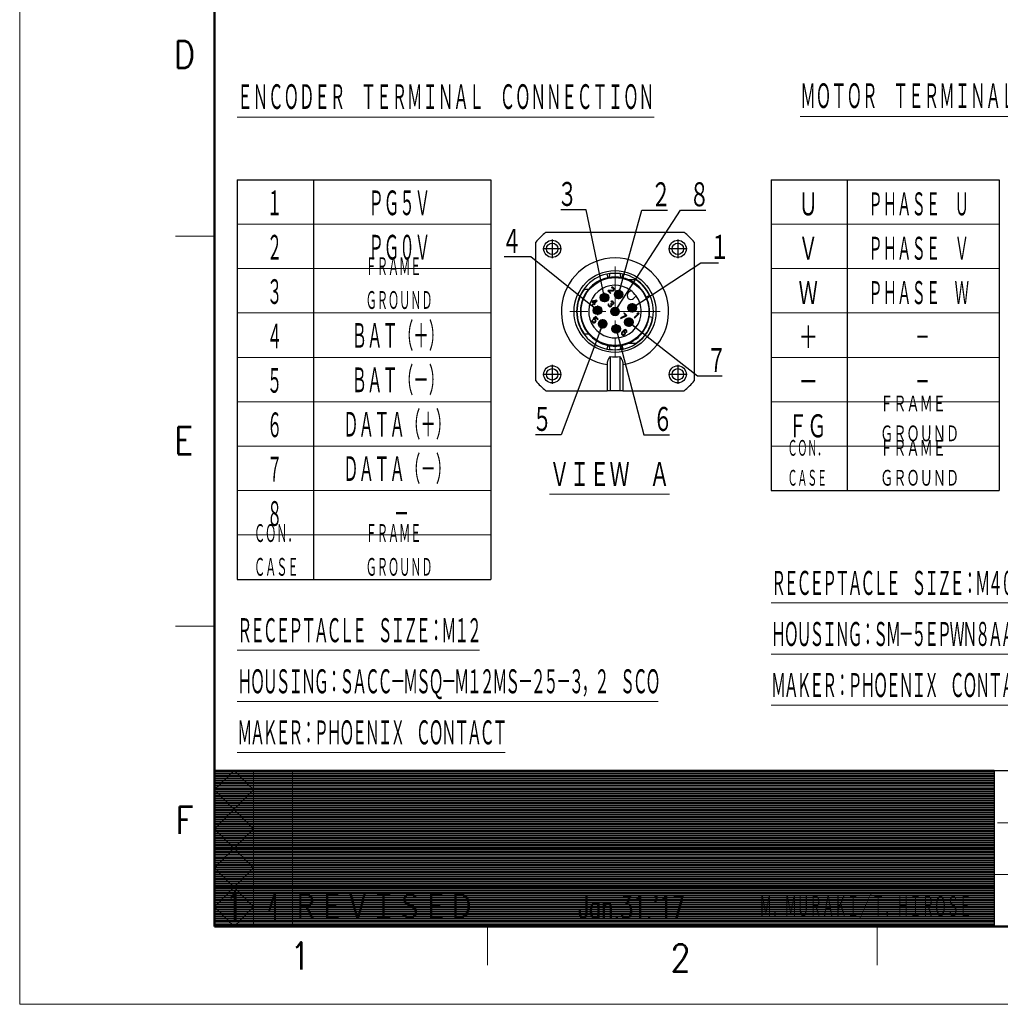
# Model space of a CAD drawing. Header units: millimetres. Extents: x 0 to 1735, y 0 to 1188.
# Tile 1 of 138: x 0 to 503, y 0 to 505. Entities that reach past the tile are written whole.
import ezdxf

# ---------------------------------------------------------------- set-up
doc = ezdxf.new("R2010")
doc.units = ezdxf.units.MM
doc.header["$LTSCALE"] = 0.727559
doc.linetypes.add('CENTER', pattern=[50.8, 31.75, -6.35, 6.35, -6.35])
doc.layers.add('NoLayerName_001', color=7, linetype='Continuous')
doc.styles.get("Standard").update_dxf_attribs({"font": 'txt', "bigfont": 'extfont2'})
doc.dimstyles.get("Standard").update_dxf_attribs({"dimtxt": 2.5, "dimasz": 2.5, "dimexe": 1, "dimexo": 1, "dimtad": 1, "dimdec": 3, "dimzin": 0, "dimdsep": 46, "dimtxsty": 'Standard', "dimcen": 2.5, "dimadec": 3, "dimazin": 0, "dimtfac": 0.75, "dimtdec": 3, "dimtmove": 0, "dimatfit": 3, "dimfxl": 1, "dimarcsym": 0})

# ---------------------------------------------------------------- blocks, each defined once
blk = doc.blocks.new('JZB_0010')
at = {"layer": 'NoLayerName_001', "color": 7, "linetype": 'Continuous', "lineweight": 25}
for p, q in [((5.13, 81.33), (76.2, 81.33)), ((0, 5.13), (0, 76.2)), ((81.33, 76.2), (81.33, 5.13)), ((51.46, 56.93), (47.72, 56.93)), ((27.08, 52.05), (24.81, 52.05)), ((37.23, 51.49), (36.99, 51.25)), ((36.99, 51.25), (38.37, 49.87)), ((39.53, 51.64), (37.23, 51.49)), ((37.54, 51.19), (39.57, 51.31)), ((38.61, 50.11), (37.54, 51.19)), ((39.02, 53.13), (38.79, 52.97)), ((38.79, 52.97), (38.98, 52.78)), ((38.98, 52.78), (39.2, 52.85)), ((39.37, 53.17), (39.02, 53.13)), ((39.2, 52.85), (39.41, 52.83)), ((39.62, 53.12), (39.37, 53.17)), ((39.41, 52.83), (39.66, 52.69)), ((39.8, 51.76), (39.53, 51.64)), ((39.57, 51.31), (39.8, 51.38)), ((39.94, 52.9), (39.62, 53.12)), ((39.66, 52.69), (39.81, 52.54)), ((39.9, 51.86), (39.8, 51.76)), ((39.8, 51.38), (40.03, 51.53)), ((39.81, 52.54), (39.95, 52.3)), ((39.97, 52.08), (39.9, 51.86)), ((40.09, 52.74), (39.94, 52.9)), ((39.95, 52.3), (39.97, 52.08)), ((40.03, 51.53), (40.13, 51.63)), ((40.27, 52.47), (40.09, 52.74)), ((40.13, 51.63), (40.29, 51.86)), ((40.33, 52.21), (40.27, 52.47)), ((40.29, 51.86), (40.33, 52.21)), ((48.73, 51.49), (47.45, 50.21)), ((28.99, 46.02), (28.7, 45.72)), ((28.7, 45.72), (29.61, 44.81)), ((31.22, 46.43), (28.99, 46.02)), ((29.26, 45.75), (30.83, 46.04)), ((29.9, 45.11), (29.26, 45.75)), ((30.83, 46.04), (29.9, 45.11)), ((30.13, 44.88), (31.45, 46.2)), ((31.45, 46.2), (31.22, 46.43)), ((38.37, 49.87), (38.61, 50.11)), ((38.79, 46), (38.56, 45.84)), ((38.56, 45.84), (38.75, 45.65)), ((38.75, 45.65), (38.97, 45.72)), ((39.14, 46.04), (38.79, 46)), ((38.97, 45.72), (39.18, 45.71)), ((39.39, 45.99), (39.14, 46.04)), ((39.18, 45.71), (39.42, 45.56)), ((39.7, 45.77), (39.39, 45.99)), ((39.42, 45.56), (39.57, 45.41)), ((39.78, 45.69), (39.7, 45.77)), ((40, 45.38), (39.78, 45.69)), ((50.21, 47.45), (51.49, 48.73)), ((56.74, 48.16), (58.36, 48.92)), ((29.61, 44.81), (28.92, 44.13)), ((28.92, 44.13), (29.15, 43.9)), ((29.15, 43.9), (29.84, 44.59)), ((29.84, 44.59), (30.21, 44.21)), ((30.51, 44.5), (30.13, 44.88)), ((30.21, 44.21), (30.51, 44.5)), ((37.19, 44.47), (37.11, 44.25)), ((37.11, 44.25), (37.13, 44.04)), ((37.13, 44.04), (37.19, 43.79)), ((37.29, 44.66), (37.19, 44.47)), ((37.19, 43.79), (37.29, 43.58)), ((37.48, 44.47), (37.29, 44.66)), ((37.29, 43.58), (37.59, 43.28)), ((37.4, 44.16), (37.42, 44.33)), ((37.43, 44.03), (37.4, 44.16)), ((37.42, 44.33), (37.48, 44.47)), ((37.57, 43.79), (37.43, 44.03)), ((37.8, 43.56), (37.57, 43.79)), ((37.59, 43.28), (37.79, 43.18)), ((37.79, 43.18), (38.04, 43.12)), ((38.04, 43.42), (37.8, 43.56)), ((38.16, 43.39), (38.04, 43.42)), ((38.04, 43.12), (38.26, 43.11)), ((38.34, 43.42), (38.16, 43.39)), ((38.26, 43.11), (38.48, 43.18)), ((38.47, 43.48), (38.34, 43.42)), ((38.64, 44.78), (38.44, 44.59)), ((38.44, 44.59), (38.59, 44.43)), ((38.67, 43.67), (38.47, 43.48)), ((38.48, 43.18), (38.66, 43.29)), ((38.59, 44.43), (38.77, 44.16)), ((38.79, 44.63), (38.64, 44.78)), ((38.66, 43.29), (38.86, 43.48)), ((38.79, 43.94), (38.67, 43.67)), ((38.77, 44.16), (38.79, 43.94)), ((39.12, 44.5), (38.79, 44.63)), ((38.86, 43.48), (39.02, 43.71)), ((39.09, 43.94), (39, 44.23)), ((39, 44.23), (39.3, 44.22)), ((39.02, 43.71), (39.09, 43.94)), ((39.29, 44.52), (39.12, 44.5)), ((39.56, 44.64), (39.29, 44.52)), ((39.3, 44.22), (39.52, 44.29)), ((39.52, 44.29), (39.75, 44.45)), ((39.66, 44.74), (39.56, 44.64)), ((39.57, 45.41), (39.71, 45.17)), ((39.73, 44.96), (39.66, 44.74)), ((39.71, 45.17), (39.73, 44.96)), ((39.75, 44.45), (39.85, 44.55)), ((39.85, 44.55), (40.01, 44.78)), ((40.05, 45.13), (40, 45.38)), ((40.01, 44.78), (40.05, 45.13)), ((28.94, 36.15), (28.86, 35.84)), ((28.86, 35.84), (28.9, 35.5)), ((28.9, 35.5), (29.05, 35.26)), ((29.06, 36.42), (28.94, 36.15)), ((29.29, 36.19), (29.06, 36.42)), ((29.17, 35.92), (29.29, 36.19)), ((29.19, 35.71), (29.17, 35.92)), ((29.29, 35.51), (29.19, 35.71)), ((29.52, 35.28), (29.29, 35.51)), ((30.77, 38.14), (29.5, 36.86)), ((29.5, 36.86), (29.77, 36.6)), ((29.77, 36.6), (30.07, 36.59)), ((29.94, 36.92), (30.72, 37.7)), ((30.27, 36.87), (29.94, 36.92)), ((30.07, 36.59), (30.27, 36.49)), ((30.51, 36.73), (30.27, 36.87)), ((30.27, 36.49), (30.5, 36.26)), ((30.44, 35.44), (30.34, 35.34)), ((30.55, 35.62), (30.44, 35.44)), ((30.5, 36.26), (30.6, 36.06)), ((30.74, 36.5), (30.51, 36.73)), ((30.62, 35.85), (30.55, 35.62)), ((30.6, 36.06), (30.62, 35.85)), ((30.68, 35.3), (30.85, 35.62)), ((30.72, 37.7), (31.82, 36.6)), ((30.88, 36.27), (30.74, 36.5)), ((32.07, 36.84), (30.77, 38.14)), ((30.85, 35.62), (30.93, 35.93)), ((30.93, 35.93), (30.88, 36.27)), ((31.82, 36.6), (32.07, 36.84)), ((46.29, 38.7), (43.47, 37.41)), ((43.47, 37.41), (43.7, 37.18)), ((43.7, 37.18), (46.52, 38.47)), ((45.38, 40.09), (45.14, 39.85)), ((45.14, 39.85), (46.29, 38.7)), ((46.76, 38.71), (45.38, 40.09)), ((46.52, 38.47), (46.76, 38.71)), ((52.47, 39.58), (50.56, 37.68)), ((50.56, 37.68), (50.79, 37.45)), ((50.79, 37.45), (53.09, 39.75)), ((52.29, 39.86), (51.89, 39.47)), ((51.89, 39.47), (52.47, 39.58)), ((52.86, 39.98), (52.29, 39.86)), ((53.09, 39.75), (52.86, 39.98)), ((59.95, 37.61), (58.18, 37.89)), ((29.05, 35.26), (29.27, 35.04)), ((29.27, 35.04), (29.51, 34.89)), ((29.51, 34.89), (29.85, 34.85)), ((29.72, 35.18), (29.52, 35.28)), ((29.93, 35.16), (29.72, 35.18)), ((29.85, 34.85), (30.16, 34.93)), ((30.15, 35.23), (29.93, 35.16)), ((30.34, 35.34), (30.15, 35.23)), ((30.16, 34.93), (30.48, 35.1)), ((30.48, 35.1), (30.68, 35.3)), ((44.52, 30.49), (44.22, 30.11)), ((44.86, 30.83), (44.52, 30.49)), ((45.24, 31.14), (44.86, 30.83)), ((44.96, 30.54), (45.06, 30.64)), ((45.38, 30.51), (44.96, 30.54)), ((45.06, 30.64), (45.39, 30.89)), ((45.57, 31.3), (45.24, 31.14)), ((45.62, 30.36), (45.38, 30.51)), ((45.39, 30.89), (45.57, 31)), ((45.88, 31.38), (45.57, 31.3)), ((45.57, 31), (45.8, 31.07)), ((45.82, 30.17), (45.62, 30.36)), ((45.8, 31.07), (46.01, 31.06)), ((46.22, 31.34), (45.88, 31.38)), ((46.01, 31.06), (46.17, 30.99)), ((46.17, 30.99), (46.4, 30.76)), ((46.46, 31.2), (46.22, 31.34)), ((46.4, 30.76), (46.47, 30.6)), ((46.49, 30.38), (46.42, 30.16)), ((46.61, 31.04), (46.46, 31.2)), ((46.47, 30.6), (46.49, 30.38)), ((46.75, 30.8), (46.61, 31.04)), ((46.72, 30.15), (46.8, 30.46)), ((46.8, 30.46), (46.75, 30.8)), ((24.81, 29.28), (27.08, 29.28)), ((44.05, 29.79), (43.97, 29.48)), ((43.97, 29.48), (44.01, 29.14)), ((44.01, 29.14), (44.16, 28.9)), ((44.22, 30.11), (44.05, 29.79)), ((44.16, 28.9), (44.35, 28.7)), ((44.28, 29.56), (44.35, 29.78)), ((44.3, 29.34), (44.28, 29.56)), ((44.36, 29.18), (44.3, 29.34)), ((44.35, 29.78), (44.46, 29.96)), ((44.35, 28.7), (44.59, 28.56)), ((44.63, 28.91), (44.36, 29.18)), ((44.46, 29.96), (44.6, 30.11)), ((44.59, 28.56), (44.93, 28.52)), ((44.6, 30.11), (44.79, 30.22)), ((44.79, 28.84), (44.63, 28.91)), ((44.79, 30.22), (44.96, 30.24)), ((45.01, 28.83), (44.79, 28.84)), ((44.93, 28.52), (45.24, 28.6)), ((44.96, 30.24), (45.18, 30.22)), ((45.23, 28.9), (45.01, 28.83)), ((45.18, 30.22), (45.34, 30.16)), ((45.42, 29.01), (45.23, 28.9)), ((45.24, 28.6), (45.56, 28.77)), ((45.34, 30.16), (45.61, 29.89)), ((45.56, 29.15), (45.42, 29.01)), ((45.67, 29.34), (45.56, 29.15)), ((45.56, 28.77), (45.8, 29.01)), ((45.61, 29.89), (45.68, 29.73)), ((45.69, 29.51), (45.67, 29.34)), ((45.68, 29.73), (45.69, 29.51)), ((45.8, 29.01), (45.97, 29.33)), ((45.96, 29.93), (45.82, 30.17)), ((46, 29.59), (45.96, 29.93)), ((45.97, 29.33), (46, 29.59)), ((46.42, 30.16), (46.61, 29.97)), ((46.61, 29.97), (46.72, 30.15)), ((38.23, 17.6), (38.23, 0)), ((43.11, 17.6), (43.11, 0)), ((36.6, 13.47), (36.6, 0)), ((44.73, 13.47), (44.73, 0)), ((5.13, 0), (36.6, 0)), ((38.23, 0), (36.6, 0)), ((43.11, 0), (38.23, 0)), ((44.73, 0), (43.11, 0)), ((44.73, 0), (76.2, 0))]:
    blk.add_line(p, q, dxfattribs=at)
at = {"layer": 'NoLayerName_001', "color": 2, "linetype": 'CENTER', "lineweight": 25}
for p, q in [((8.46, 77.71), (8.46, 68.04)), ((72.87, 77.71), (72.87, 68.04)), ((13.29, 72.87), (3.63, 72.87)), ((77.71, 72.87), (68.04, 72.87)), ((42.53, 51.83), (42.53, 47)), ((37.7, 47.81), (32.87, 47.81)), ((35.28, 50.23), (35.28, 45.4)), ((44.94, 49.42), (40.11, 49.42)), ((34.16, 41.29), (29.33, 41.29)), ((31.74, 43.71), (31.74, 38.88)), ((51.83, 42.53), (47, 42.53)), ((49.42, 44.94), (49.42, 40.11)), ((34.34, 36.76), (34.34, 31.92)), ((47.81, 37.7), (47.81, 32.87)), ((36.76, 34.34), (31.92, 34.34)), ((43.71, 31.74), (38.88, 31.74)), ((41.29, 34.16), (41.29, 29.33)), ((50.23, 35.28), (45.4, 35.28)), ((8.46, 13.29), (8.46, 3.63)), ((72.87, 13.29), (72.87, 3.63)), ((13.29, 8.46), (3.63, 8.46)), ((77.71, 8.46), (68.04, 8.46))]:
    blk.add_line(p, q, dxfattribs=at)
at = {"layer": 'NoLayerName_001', "color": 4, "linetype": 'CENTER', "lineweight": 13}
for p, q in [((40.67, 63.76), (40.67, 17.57)), ((63.76, 40.67), (17.57, 40.67))]:
    blk.add_line(p, q, dxfattribs=at)
at = {"layer": 'NoLayerName_001', "color": 7, "linetype": 'Continuous', "lineweight": 25}
for centre, radius in [((8.46, 72.87), 4.39), ((8.46, 72.87), 2.93), ((72.87, 72.87), 4.39), ((72.87, 72.87), 2.93), ((40.67, 40.67), 21), ((40.67, 40.67), 17.41), ((42.53, 49.42), 2.2), ((42.53, 49.42), 1.3), ((35.28, 47.81), 2.2), ((35.28, 47.81), 1.3), ((31.74, 41.29), 2.2), ((31.74, 41.29), 1.3), ((40.67, 40.67), 2.2), ((40.67, 40.67), 1.3), ((49.42, 42.53), 2.2), ((49.42, 42.53), 1.3), ((34.34, 34.34), 2.2), ((34.34, 34.34), 1.3), ((47.81, 35.28), 2.2), ((47.81, 35.28), 1.3), ((41.29, 31.74), 2.2), ((41.29, 31.74), 1.3), ((8.46, 8.46), 4.39), ((8.46, 8.46), 2.93), ((72.87, 8.46), 4.39), ((72.87, 8.46), 2.93)]:
    blk.add_circle(centre, radius, dxfattribs=at)
for centre, radius, start, end in [((40.67, 40.67), 54.01, 131.148, 138.852), ((40.67, 40.67), 54.01, 41.148, 48.852), ((40.67, 40.67), 17.73, 102.1695, 140.0438), ((40.67, 40.67), 17.73, 77.8305, 102.1695), ((40.67, 40.67), 17.73, 66.5534, 77.8305), ((40.67, 40.67), 17.73, 25, 66.5534), ((40.67, 40.67), 19.52, 25, 56.4427), ((40.67, 40.67), 19.52, 144.3147, 215.6853), ((40.67, 40.67), 17.73, 140.0438, 219.9562), ((40.67, 40.67), 13.5, 53.3129, 0), ((40.67, 40.67), 13.5, 36.6871, 53.3129), ((48.83, 48.83), 1.95, 135, 315), ((40.67, 40.67), 13.5, 0, 36.6871), ((40.67, 40.67), 17.73, 351, 25), ((40.67, 40.67), 19.52, 303.5573, 351), ((40.67, 40.67), 17.73, 330, 351), ((40.67, 40.67), 17.73, 293.4466, 330), ((40.67, 40.67), 17.73, 219.9562, 257.8305), ((40.67, 40.67), 17.73, 257.8305, 282.1695), ((40.67, 40.67), 17.73, 282.1695, 293.4466), ((40.67, 40.67), 23.2, 263.9629, 276.0371), ((40.67, 40.67), 54.01, 221.148, 228.852), ((40.67, 40.67), 54.01, 311.148, 318.852)]:
    blk.add_arc(centre, radius, start, end, dxfattribs=at)
at = {"layer": 'NoLayerName_001', "color": 4, "linetype": 'Continuous', "lineweight": 25}
blk.add_arc((40.67, 40.67), 27.5, 278.5029, 261.4971, dxfattribs=at)
at = {"layer": 'NoLayerName_001', "color": 2, "linetype": 'Continuous', "lineweight": 25}
for centre, radius, start, end in [((40.67, 40.67), 19.69, 102.1695, 257.8305), ((38.8, 49.33), 10.82, 94.2115, 102.1679), ((40.67, 23.86), 36.37, 85.7901, 94.1998), ((42.54, 49.39), 10.77, 77.8168, 85.7893), ((40.67, 40.67), 19.69, 282.1695, 77.8305), ((38.79, 31.94), 10.77, 257.8168, 265.7893), ((40.67, 57.48), 36.37, 265.7901, 274.1998), ((42.54, 32), 10.82, 274.2115, 282.1679)]:
    blk.add_arc(centre, radius, start, end, dxfattribs=at)
for points, knots in [([(36.52, 59.91), (36.57, 59.65), (36.67, 59.18), (36.79, 58.62), (36.87, 58.25), (36.91, 58.08), (36.93, 58)], [0, 0, 0, 0, 0.821745, 1.44243, 1.701119, 1.959808, 1.959808, 1.959808, 1.959808]), ([(37.7, 58.15), (37.72, 58.22), (37.79, 58.37), (37.83, 58.62), (37.89, 58.96), (37.95, 59.46), (37.98, 59.88), (38, 60.13)], [0, 0, 0, 0, 0.237591, 0.48955, 0.758701, 1.252211, 2.011913, 2.011913, 2.011913, 2.011913]), ([(43.34, 60.13), (43.36, 59.88), (43.39, 59.46), (43.45, 58.96), (43.51, 58.61), (43.55, 58.36), (43.62, 58.21), (43.64, 58.15)], [0, 0, 0, 0, 0.757716, 1.250951, 1.521971, 1.816805, 2.011167, 2.011167, 2.011167, 2.011167]), ([(44.4, 58), (44.42, 58.08), (44.46, 58.25), (44.54, 58.62), (44.66, 59.18), (44.76, 59.65), (44.82, 59.91)], [0, 0, 0, 0, 0.258689, 0.517378, 1.138063, 1.959808, 1.959808, 1.959808, 1.959808]), ([(36.93, 23.33), (36.91, 23.25), (36.87, 23.08), (36.79, 22.71), (36.67, 22.16), (36.57, 21.69), (36.52, 21.42)], [0, 0, 0, 0, 0.258689, 0.517378, 1.138063, 1.959808, 1.959808, 1.959808, 1.959808]), ([(38, 21.21), (37.98, 21.46), (37.95, 21.87), (37.89, 22.38), (37.83, 22.73), (37.78, 22.98), (37.72, 23.13), (37.7, 23.19)], [0, 0, 0, 0, 0.757716, 1.250951, 1.521971, 1.837094, 2.011145, 2.011145, 2.011145, 2.011145]), ([(43.64, 23.19), (43.61, 23.11), (43.55, 22.96), (43.48, 22.62), (43.42, 22.18), (43.37, 21.67), (43.34, 21.35), (43.33, 21.2)], [0, 0, 0, 0, 0.237591, 0.48955, 1.033655, 1.580114, 2.011878, 2.011878, 2.011878, 2.011878]), ([(44.82, 21.42), (44.76, 21.69), (44.66, 22.16), (44.54, 22.71), (44.46, 23.08), (44.42, 23.25), (44.4, 23.33)], [0, 0, 0, 0, 0.821745, 1.44243, 1.701119, 1.959808, 1.959808, 1.959808, 1.959808])]:
    blk.add_open_spline(points, degree=3, knots=knots, dxfattribs=at)
at = {"layer": 'NoLayerName_001', "color": 7, "linetype": 'Continuous', "lineweight": 25}
for points, knots in [([(47.72, 24.4), (47.92, 24.4), (48.33, 24.4), (48.94, 24.4), (49.56, 24.4), (50.19, 24.4), (50.82, 24.4), (51.24, 24.4), (51.46, 24.4)], [0, 0, 0, 0, 0.607533, 1.219968, 1.837032, 2.460886, 3.093686, 3.735152, 3.735152, 3.735152, 3.735152]), ([(38.23, 17.6), (38.11, 17.46), (37.87, 17.21), (37.57, 16.79), (37.29, 16.33), (37.05, 15.83), (36.85, 15.27), (36.71, 14.71), (36.62, 14.09), (36.61, 13.69), (36.6, 13.47)], [0, 0, 0, 0, 0.527092, 1.039549, 1.559085, 2.149303, 2.691318, 3.331259, 3.883634, 4.551023, 4.551023, 4.551023, 4.551023]), ([(43.11, 17.6), (43.22, 17.46), (43.46, 17.21), (43.77, 16.78), (44.05, 16.31), (44.3, 15.79), (44.49, 15.24), (44.63, 14.65), (44.72, 14.06), (44.73, 13.65), (44.73, 13.47)], [0, 0, 0, 0, 0.527092, 1.039549, 1.601558, 2.149308, 2.775674, 3.331264, 3.985213, 4.551027, 4.551027, 4.551027, 4.551027])]:
    blk.add_open_spline(points, degree=3, knots=knots, dxfattribs=at)
blk = doc.blocks.new('JZB_0008')
at = {"layer": 'NoLayerName_001', "color": 3, "lineweight": 13}
for s, insert, char_height, attachment_point in [('\\A1;\\W0.7500;1', (0.91, 1.82), 3.64, 5), ('\\A1;\\W0.5000;4', (5.91, 1.82), 3.64, 5), ('\\A1;\\W0.8333;ＲＥＶＩＳＥＤ', (8.41, 1.82), 3.64, 4), ("\\A1;\\W0.6667;Jan.31.'17", (51.91, 1.82), 2.91, 5), ('\\A1;\\W0.5000;Ｍ．ＭＵＲＡＫＩ／Ｔ．ＨＩＲＯＳＥ', (81.91, 1.82), 2.91, 5)]:
    blk.add_mtext(s, dxfattribs=dict(at, insert=insert, char_height=char_height, attachment_point=attachment_point))
blk = doc.blocks.new('*X118')
at = {"color": 7, "linetype": 'Continuous', "lineweight": 13}
for p, q in [((0, 19.8), (100, 19.8)), ((0, 19.65), (100, 19.65)), ((0, 19.5), (100, 19.5)), ((0, 19.35), (100, 19.35)), ((0, 19.2), (100, 19.2)), ((0, 19.05), (100, 19.05)), ((0, 18.9), (100, 18.9)), ((0, 18.75), (100, 18.75)), ((0, 18.6), (100, 18.6)), ((0, 18.45), (100, 18.45)), ((0, 18.3), (100, 18.3)), ((0, 18.15), (100, 18.15)), ((0, 18), (100, 18)), ((0, 17.85), (100, 17.85)), ((0, 17.7), (100, 17.7)), ((0, 17.55), (100, 17.55)), ((0, 17.4), (100, 17.4)), ((0, 17.25), (100, 17.25)), ((0, 17.1), (100, 17.1)), ((0, 16.95), (100, 16.95)), ((0, 16.8), (100, 16.8)), ((0, 16.65), (100, 16.65)), ((0, 16.5), (100, 16.5)), ((0, 16.35), (100, 16.35)), ((0, 16.2), (100, 16.2)), ((0, 16.05), (100, 16.05)), ((0, 15.9), (100, 15.9)), ((0, 15.75), (100, 15.75)), ((0, 15.6), (100, 15.6)), ((0, 15.45), (100, 15.45)), ((0, 15.3), (100, 15.3)), ((0, 15.15), (100, 15.15)), ((0, 15), (100, 15)), ((0, 14.85), (100, 14.85)), ((0, 14.7), (100, 14.7)), ((0, 14.55), (100, 14.55)), ((0, 14.4), (100, 14.4)), ((0, 14.25), (100, 14.25)), ((0, 14.1), (100, 14.1)), ((0, 13.95), (100, 13.95)), ((0, 13.8), (100, 13.8)), ((0, 13.65), (100, 13.65)), ((0, 13.5), (100, 13.5)), ((0, 13.35), (100, 13.35)), ((0, 13.2), (100, 13.2)), ((0, 13.05), (100, 13.05)), ((0, 12.9), (100, 12.9)), ((0, 12.75), (100, 12.75)), ((0, 12.6), (100, 12.6)), ((0, 12.45), (100, 12.45)), ((0, 12.3), (100, 12.3)), ((0, 12.15), (100, 12.15)), ((0, 12), (100, 12)), ((0, 11.85), (100, 11.85)), ((0, 11.7), (100, 11.7)), ((0, 11.55), (100, 11.55)), ((0, 11.4), (100, 11.4)), ((0, 11.25), (100, 11.25)), ((0, 11.1), (100, 11.1)), ((0, 10.95), (100, 10.95)), ((0, 10.8), (100, 10.8)), ((0, 10.65), (100, 10.65)), ((0, 10.5), (100, 10.5)), ((0, 10.35), (100, 10.35)), ((0, 10.2), (100, 10.2)), ((0, 10.05), (100, 10.05)), ((0, 9.9), (100, 9.9)), ((0, 9.75), (100, 9.75)), ((0, 9.6), (100, 9.6)), ((0, 9.45), (100, 9.45)), ((0, 9.3), (100, 9.3)), ((0, 9.15), (100, 9.15)), ((0, 9), (100, 9)), ((0, 8.85), (100, 8.85)), ((0, 8.7), (100, 8.7)), ((0, 8.55), (100, 8.55)), ((0, 8.4), (100, 8.4)), ((0, 8.25), (100, 8.25)), ((0, 8.1), (100, 8.1)), ((0, 7.95), (100, 7.95)), ((0, 7.8), (100, 7.8)), ((0, 7.65), (100, 7.65)), ((0, 7.5), (100, 7.5)), ((0, 7.35), (100, 7.35)), ((0, 7.2), (100, 7.2)), ((0, 7.05), (100, 7.05)), ((0, 6.9), (100, 6.9)), ((0, 6.75), (100, 6.75)), ((0, 6.6), (100, 6.6)), ((0, 6.45), (100, 6.45)), ((0, 6.3), (100, 6.3)), ((0, 6.15), (100, 6.15)), ((0, 6), (100, 6)), ((0, 5.85), (100, 5.85)), ((0, 5.7), (100, 5.7)), ((0, 5.55), (100, 5.55)), ((0, 5.4), (100, 5.4)), ((0, 5.25), (100, 5.25)), ((0, 5.1), (100, 5.1)), ((0, 4.95), (100, 4.95)), ((0, 4.8), (100, 4.8)), ((0, 4.65), (100, 4.65)), ((0, 4.5), (100, 4.5)), ((0, 4.35), (100, 4.35)), ((0, 4.2), (100, 4.2)), ((0, 4.05), (100, 4.05)), ((0, 3.9), (100, 3.9)), ((0, 3.75), (100, 3.75)), ((0, 3.6), (100, 3.6)), ((0, 3.45), (100, 3.45)), ((0, 3.3), (100, 3.3)), ((0, 3.15), (100, 3.15)), ((0, 3), (100, 3)), ((0, 2.85), (100, 2.85)), ((0, 2.7), (100, 2.7)), ((0, 2.55), (100, 2.55)), ((0, 2.4), (100, 2.4)), ((0, 2.25), (100, 2.25)), ((0, 2.1), (100, 2.1)), ((0, 1.95), (100, 1.95)), ((0, 1.8), (100, 1.8)), ((0, 1.65), (100, 1.65)), ((0, 1.5), (100, 1.5)), ((0, 1.35), (100, 1.35)), ((0, 1.2), (100, 1.2)), ((0, 1.05), (100, 1.05)), ((0, 0.9), (100, 0.9)), ((0, 0.75), (100, 0.75)), ((0, 0.6), (100, 0.6)), ((0, 0.45), (100, 0.45)), ((0, 0.3), (100, 0.3)), ((0, 0.15), (100, 0.15)), ((0, 0), (100, 0))]:
    blk.add_line(p, q, dxfattribs=at)
blk = doc.blocks.new('*X119')
at = {"color": 7, "linetype": 'Continuous', "lineweight": 13}
for p, q in [((0, 19.8), (40, 19.8)), ((0, 19.65), (40, 19.65)), ((0, 19.5), (40, 19.5)), ((0, 19.35), (40, 19.35)), ((0, 19.2), (40, 19.2)), ((0, 19.05), (40, 19.05)), ((0, 18.9), (40, 18.9)), ((0, 18.75), (40, 18.75)), ((0, 18.6), (40, 18.6)), ((0, 18.45), (40, 18.45)), ((0, 18.3), (40, 18.3)), ((0, 18.15), (40, 18.15)), ((0, 18), (40, 18)), ((0, 17.85), (40, 17.85)), ((0, 17.7), (40, 17.7)), ((0, 17.55), (40, 17.55)), ((0, 17.4), (40, 17.4)), ((0, 17.25), (40, 17.25)), ((0, 17.1), (40, 17.1)), ((0, 16.95), (40, 16.95)), ((0, 16.8), (40, 16.8)), ((0, 16.65), (40, 16.65)), ((0, 16.5), (40, 16.5)), ((0, 16.35), (40, 16.35)), ((0, 16.2), (40, 16.2)), ((0, 16.05), (40, 16.05)), ((0, 15.9), (40, 15.9)), ((0, 15.75), (40, 15.75)), ((0, 15.6), (40, 15.6)), ((0, 15.45), (40, 15.45)), ((0, 15.3), (40, 15.3)), ((0, 15.15), (40, 15.15)), ((0, 15), (40, 15)), ((0, 14.85), (40, 14.85)), ((0, 14.7), (40, 14.7)), ((0, 14.55), (40, 14.55)), ((0, 14.4), (40, 14.4)), ((0, 14.25), (40, 14.25)), ((0, 14.1), (40, 14.1)), ((0, 13.95), (40, 13.95)), ((0, 13.8), (40, 13.8)), ((0, 13.65), (40, 13.65)), ((0, 13.5), (40, 13.5)), ((0, 13.35), (40, 13.35)), ((0, 13.2), (40, 13.2)), ((0, 13.05), (40, 13.05)), ((0, 12.9), (40, 12.9)), ((0, 12.75), (40, 12.75)), ((0, 12.6), (40, 12.6)), ((0, 12.45), (40, 12.45)), ((0, 12.3), (40, 12.3)), ((0, 12.15), (40, 12.15)), ((0, 12), (40, 12)), ((0, 11.85), (40, 11.85)), ((0, 11.7), (40, 11.7)), ((0, 11.55), (40, 11.55)), ((0, 11.4), (40, 11.4)), ((0, 11.25), (40, 11.25)), ((0, 11.1), (40, 11.1)), ((0, 10.95), (40, 10.95)), ((0, 10.8), (40, 10.8)), ((0, 10.65), (40, 10.65)), ((0, 10.5), (40, 10.5)), ((0, 10.35), (40, 10.35)), ((0, 10.2), (40, 10.2)), ((0, 10.05), (40, 10.05)), ((0, 9.9), (40, 9.9)), ((0, 9.75), (40, 9.75)), ((0, 9.6), (40, 9.6)), ((0, 9.45), (40, 9.45)), ((0, 9.3), (40, 9.3)), ((0, 9.15), (40, 9.15)), ((0, 9), (40, 9)), ((0, 8.85), (40, 8.85)), ((0, 8.7), (40, 8.7)), ((0, 8.55), (40, 8.55)), ((0, 8.4), (40, 8.4)), ((0, 8.25), (40, 8.25)), ((0, 8.1), (40, 8.1)), ((0, 7.95), (40, 7.95)), ((0, 7.8), (40, 7.8)), ((0, 7.65), (40, 7.65)), ((0, 7.5), (40, 7.5)), ((0, 7.35), (40, 7.35)), ((0, 7.2), (40, 7.2)), ((0, 7.05), (40, 7.05)), ((0, 6.9), (40, 6.9)), ((0, 6.75), (40, 6.75)), ((0, 6.6), (40, 6.6)), ((0, 6.45), (40, 6.45)), ((0, 6.3), (40, 6.3)), ((0, 6.15), (40, 6.15)), ((0, 6), (40, 6)), ((0, 5.85), (40, 5.85)), ((0, 5.7), (40, 5.7)), ((0, 5.55), (40, 5.55)), ((0, 5.4), (40, 5.4)), ((0, 5.25), (40, 5.25)), ((0, 5.1), (40, 5.1)), ((0, 4.95), (40, 4.95)), ((0, 4.8), (40, 4.8)), ((0, 4.65), (40, 4.65)), ((0, 4.5), (40, 4.5)), ((0, 4.35), (40, 4.35)), ((0, 4.2), (40, 4.2)), ((0, 4.05), (40, 4.05)), ((0, 3.9), (40, 3.9)), ((0, 3.75), (40, 3.75)), ((0, 3.6), (40, 3.6)), ((0, 3.45), (40, 3.45)), ((0, 3.3), (40, 3.3)), ((0, 3.15), (40, 3.15)), ((0, 3), (40, 3)), ((0, 2.85), (40, 2.85)), ((0, 2.7), (40, 2.7)), ((0, 2.55), (40, 2.55)), ((0, 2.4), (40, 2.4)), ((0, 2.25), (40, 2.25)), ((0, 2.1), (40, 2.1)), ((0, 1.95), (40, 1.95)), ((0, 1.8), (40, 1.8)), ((0, 1.65), (40, 1.65)), ((0, 1.5), (40, 1.5)), ((0, 1.35), (40, 1.35)), ((0, 1.2), (40, 1.2)), ((0, 1.05), (40, 1.05)), ((0, 0.9), (40, 0.9)), ((0, 0.75), (40, 0.75)), ((0, 0.6), (40, 0.6)), ((0, 0.45), (40, 0.45)), ((0, 0.3), (40, 0.3)), ((0, 0.15), (40, 0.15)), ((0, 0), (40, 0))]:
    blk.add_line(p, q, dxfattribs=at)
blk = doc.blocks.new('JZB_0009')
at = {"layer": 'NoLayerName_001', "color": 7, "linetype": 'Continuous', "lineweight": 25}
for p, q in [((100, 20), (0, 20)), ((0, 20), (0, 0)), ((100, 20), (100, 0)), ((170, 20), (170, 0)), ((210, 20), (170, 20)), ((210, 20), (210, 0)), ((0, 0), (100, 0)), ((170, 0), (210, 0))]:
    blk.add_line(p, q, dxfattribs=at)
for name, p in [('*X118', (0, 0.15)), ('*X119', (170, 0.05))]:
    blk.add_blockref(name, p)

msp = doc.modelspace()

# ---------------------------------------------------------------- linework, layer by layer
at = {"layer": 'NoLayerName_001', "color": 7, "linetype": 'Continuous', "lineweight": 13}
for p, q in [((0, 0), (0, 1188)), ((1680, 0), (0, 0))]:
    msp.add_line(p, q, dxfattribs=at)
at = {"layer": 'NoLayerName_001', "color": 7, "linetype": 'Continuous', "lineweight": 50}
for p, q in [((100, 40), (100, 1148)), ((1640, 40), (100, 40))]:
    msp.add_line(p, q, dxfattribs=at)
at = {"layer": 'NoLayerName_001', "color": 7, "linetype": 'Continuous', "lineweight": 25}
for p, q in [((111.63076783, 422.98514425), (121.1269375, 422.98514425)), ((111.63076783, 422.98514425), (121.1269375, 422.98514425)), ((111.63076783, 422.98514425), (241.76409449, 422.98514425)), ((111.63076783, 422.98514425), (111.63076783, 218.02515475)), ((150.67076583, 422.98514425), (150.67076583, 218.02515475)), ((241.76409449, 422.98514425), (241.76409449, 218.02515475)), ((385.47855851, 422.98514425), (502.59855544, 422.98514425)), ((385.47855851, 422.98514425), (385.47855851, 263.5718151)), ((424.51855749, 422.98514425), (424.51855749, 263.5718151)), ((502.59855544, 422.98514425), (502.59855544, 263.5718151)), ((385.47855851, 263.5718151), (502.59855544, 263.5718151)), ((111.63076783, 218.02515475), (241.76409449, 218.02515475)), ((100, 120), (1640, 120))]:
    msp.add_line(p, q, dxfattribs=at)
at = {"layer": 'NoLayerName_001', "color": 4, "linetype": 'Continuous', "lineweight": 13}
for p, q in [((111.63076783, 400.21181209), (241.76409449, 400.21181209)), ((385.47855851, 400.21181152), (502.59855544, 400.21181152)), ((111.63076783, 377.43847992), (241.76409449, 377.43847992)), ((385.47855851, 377.43847878), (502.59855544, 377.43847878)), ((111.63076783, 354.66514775), (241.76409449, 354.66514775)), ((385.47855851, 354.66514605), (502.59855544, 354.66514605)), ((111.63076783, 331.89181559), (241.76409449, 331.89181559)), ((385.47855851, 331.89181331), (502.59855544, 331.89181331)), ((111.63076783, 309.11848342), (241.76409449, 309.11848342)), ((385.47855851, 309.11848057), (502.59855544, 309.11848057)), ((111.63076783, 286.34515125), (241.76409449, 286.34515125)), ((385.47855851, 286.34514784), (502.59855544, 286.34514784)), ((111.63076783, 263.57181909), (241.76409449, 263.57181909)), ((111.63076783, 240.79848692), (241.76409449, 240.79848692))]:
    msp.add_line(p, q, dxfattribs=at)
at = {"layer": 'NoLayerName_001', "color": 2, "linetype": 'Continuous', "lineweight": 13}
for p, q in [((80, 394), (100, 394)), ((100, 194), (80, 194)), ((100, 110), (110, 120)), ((110, 120), (120, 110)), ((120, 40), (120, 120)), ((140, 120), (140, 40)), ((500, 120), (500, 40)), ((120, 90), (100, 110)), ((100, 90), (120, 110)), ((500, 100), (100, 100)), ((501.74011788, 93.0308149), (537.74011788, 93.03081628)), ((100, 90), (120, 70)), ((100, 70), (120, 90)), ((100, 80), (500, 80)), ((120, 50), (100, 70)), ((100, 50), (120, 70)), ((589.99999829, 66.66680332), (500.00000116, 66.6668)), ((500, 60), (100, 60)), ((100, 50), (110, 40)), ((110, 40), (120, 50)), ((240, 40), (240, 20)), ((440, 40), (440, 20))]:
    msp.add_line(p, q, dxfattribs=at)

# ---------------------------------------------------------------- block references
at = {"layer": 'NoLayerName_001'}
msp.add_blockref('JZB_0010', (264.75592041, 314.73681641), dxfattribs=at)
at = {"layer": 'NoLayerName_001', "xscale": 4, "yscale": 4, "zscale": 4}
for name, p in [('JZB_0009', (100, 40)), ('JZB_0008', (106.36000061, 42.72000122))]:
    msp.add_blockref(name, p, dxfattribs=at)

# ---------------------------------------------------------------- texts
at = {"layer": 'NoLayerName_001', "color": 2, "lineweight": 13, "char_height": 14, "attachment_point": 7}
for s, insert in [('\\A1;\\W0.8600;D', (79.110548, 480.281064)), ('\\A1;\\W0.8600;E', (79.27284, 282.219948)), ('\\A1;\\W0.8600;F', (79.916008, 87.52494)), ('\\A1;\\W0.8600;1', (138.794828, 17.802944)), ('\\A1;\\W0.8600;2', (333.809896, 16.904256))]:
    msp.add_mtext(s, dxfattribs=dict(at, insert=insert))
at = {"layer": 'NoLayerName_001', "color": 7, "lineweight": 13, "char_height": 14.3999996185, "attachment_point": 7}
for s, insert in [('\\A1;\\W0.5000;\\LＥＮＣＯＤＥＲ\u3000ＴＥＲＭＩＮＡＬ\u3000ＣＯＮＮＥＣＴＩＯＮ\\l', (111.63076783, 457.96580726)), ('\\A1;\\W0.5000;\\LＭＯＴＯＲ\u3000ＴＥＲＭＩＮＡＬ\u3000ＣＯＮＮＥＣＴＩＯＮ\\l', (400.50765141, 458.43721631))]:
    msp.add_mtext(s, dxfattribs=dict(at, insert=insert))
at = {"layer": 'NoLayerName_001', "color": 3, "linetype": 'Continuous', "lineweight": 13, "char_height": 14, "line_spacing_factor": 0.771429}
for s, insert, attachment_point in [('\\A1;\\W0.6667;３', (286.07078744, 408.22027572), 9), ('\\A1;\\W0.6667;２', (323.88016953, 408.0431845), 7), ('\\A1;\\W0.6667;８', (343.57549618, 408.0431845), 7), ('\\A1;\\W0.6667;４', (257.59428855, 384.14970695), 9), ('\\A1;\\W0.6667;１', (354.01673113, 381.08258689), 7), ('\\A1;\\W0.6667;７', (352.39747134, 323.03753144), 7), ('\\A1;\\W0.6667;５', (273.21020017, 292.80962976), 9), ('\\A1;\\W0.6667;６', (324.84280681, 292.80962976), 7)]:
    msp.add_mtext(s, dxfattribs=dict(at, insert=insert, attachment_point=attachment_point))
at = {"layer": 'NoLayerName_001', "color": 3, "lineweight": 13, "attachment_point": 7}
for s, insert, char_height in [('\\A1;\\W0.5000;１', (126.83076743, 403.46514107), 14.3999996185), ('\\A1;\\W0.5000;ＰＧ５Ｖ', (178.93743173, 403.46514525), 14.3999996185), ('\\A1;\\W0.6667;Ｕ', (399.63078049, 403.46514477), 13.4194421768), ('\\A1;\\W0.5000;ＰＨＡＳＥ\u3000Ｕ', (435.37772678, 403.46514477), 13.4194421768), ('\\A1;\\W0.5000;２', (126.83076743, 380.69180891), 14.3999996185), ('\\A1;\\W0.5000;ＰＧ０Ｖ', (178.93743173, 380.69181249), 14.3999996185), ('\\A1;\\W0.6667;Ｖ', (399.63078049, 380.69181203), 13.4194421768), ('\\A1;\\W0.5000;ＰＨＡＳＥ\u3000Ｖ', (435.37772678, 380.69181203), 13.4194421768), ('\\A1;\\W0.5000;ＦＲＡＭＥ\\PＧＲＯＵＮＤ', (177.49743251, 355.75848097), 10.3999996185), ('\\A1;\\W0.5000;３', (126.83076743, 357.91847674), 14.3999996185), ('\\A1;\\W0.6667;Ｗ', (399.63078049, 357.91847929), 13.4194421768), ('\\A1;\\W0.5000;ＰＨＡＳＥ\u3000Ｗ', (435.37772678, 357.91847929), 13.4194421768), ('\\A1;\\W0.5000;４', (126.83076743, 335.14514457), 14.3999996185), ('\\A1;\\W0.5000;ＢＡＴ（＋）', (170.29743193, 335.14514696), 14.3999996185), ('\\A1;\\W0.6667;＋', (399.63078049, 335.14514656), 13.4194421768), ('\\A1;\\W0.5000;－', (459.53272381, 335.14514656), 13.4194421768), ('\\A1;\\W0.5000;ＢＡＴ（－）', (170.29743193, 312.3718142), 14.3999996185), ('\\A1;\\W0.5000;５', (126.83076743, 312.37181241), 14.3999996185), ('\\A1;\\W0.6667;－', (399.63078049, 312.37181382), 13.4194421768), ('\\A1;\\W0.5000;－', (459.53272381, 312.37181382), 13.4194421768), ('\\A1;\\W0.6667;ＦＲＡＭＥ\\PＧＲＯＵＮＤ', (441.47398653, 287.9718145), 9.2019033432), ('\\A1;\\W0.5000;６', (126.83076743, 289.59848024), 14.3999996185), ('\\A1;\\W0.5000;ＤＡＴＡ（＋）', (165.97743202, 289.59848143), 14.3999996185), ('\\A1;\\W0.6667;ＦＧ', (394.26300298, 289.59848109), 13.4194421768), ('\\A1;\\W0.5000;ＣＯＮ．\\PＣＡＳＥ', (393.95627335, 265.19848177), 9.2019033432), ('\\A1;\\W0.6667;ＦＲＡＭＥ\\PＧＲＯＵＮＤ', (441.47398653, 265.19848177), 9.2019033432), ('\\A1;\\W0.5000;ＤＡＴＡ（－）', (165.97743202, 266.82514867), 14.3999996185), ('\\A1;\\W0.5000;７', (126.83076743, 266.82514807), 14.3999996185), ('\\A1;\\W0.6667;\\LＶＩＥＷ\u3000Ａ\\l', (271.82259339, 264.54840377), 14), ('\\A1;\\W0.5000;８', (126.83076743, 244.05181591), 14.3999996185), ('\\A1;\\W0.5000;－', (191.89743145, 244.05181591), 14.3999996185), ('\\A1;\\W0.5000;ＣＯＮ．\\PＣＡＳＥ', (120.19854511, 218.85181713), 10.3999996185), ('\\A1;\\W0.5000;ＦＲＡＭＥ\\PＧＲＯＵＮＤ', (177.49743251, 218.85182131), 10.3999996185)]:
    msp.add_mtext(s, dxfattribs=dict(at, insert=insert, char_height=char_height))
at = {"layer": 'NoLayerName_001', "color": 7, "lineweight": 13, "char_height": 14, "attachment_point": 7, "line_spacing_factor": 1.122857}
for s, insert in [('\\A1;\\W0.5000;\\T0.8333;\\LＲＥＣＥＰＴＡＣＬＥ\u3000ＳＩＺＥ：Ｍ４０\\l\\P\\LＨＯＵＳＩＮＧ：ＳＭ－５ＥＰＷＮ８ＡＡＤ００Ｓ\\l\\P\\LＭＡＫＥＲ：ＰＨＯＥＮＩＸ\u3000ＣＯＮＴＡＣＴ\\l', (385.47855851, 156.28422508)), ('\\A1;\\W0.5000;\\T0.8333;\\LＲＥＣＥＰＴＡＣＬＥ\u3000ＳＩＺＥ：Ｍ１２\\l\\P\\LＨＯＵＳＩＮＧ：ＳＡＣＣ－ＭＳＱ－Ｍ１２ＭＳ－２５－３，２\u3000ＳＣＯ\\l\\P\\LＭＡＫＥＲ：ＰＨＯＥＮＩＸ\u3000ＣＯＮＴＡＣＴ\\l', (111.63076783, 132.01061235))]:
    msp.add_mtext(s, dxfattribs=dict(at, insert=insert))

# ---------------------------------------------------------------- leaders
at = {"layer": 'NoLayerName_001', "color": 3, "linetype": 'Continuous', "lineweight": 13, "annotation_type": 0, "has_hookline": 1}
for points, hookline_direction, text_width in [([(300.03835289, 362.54859584), (290.69578744, 407.59527572), (286.69578744, 407.59527572)], 1, 8.4284214), ([(305.42259102, 355.40347051), (338.95049618, 407.4181845), (342.95049618, 407.4181845)], 0, 8.4190876), ([(307.28270752, 364.1546306), (319.25516953, 407.4181845), (323.25516953, 407.4181845)], 0, 8.4284214), ([(296.49771845, 356.0275584), (262.21928855, 383.52470695), (258.21928855, 383.52470695)], 1, 8.9884494), ([(314.17375111, 357.26358701), (349.39173113, 380.45758689), (353.39173113, 380.45758689)], 0, 4.5922296), ([(299.09634268, 349.07722216), (277.83520017, 292.18462976), (273.83520017, 292.18462976)], 1, 8.5497608), ([(312.56771636, 350.01923238), (347.77247134, 322.41253144), (351.77247134, 322.41253144)], 0, 7.980399), ([(306.04667891, 346.47859793), (320.21780681, 292.18462976), (324.21780681, 292.18462976)], 0, 8.5497608)]:
    msp.add_leader(points, dimstyle='Standard', override={"dimtxt": 14, "dimasz": 4, "dimldrblk": 'DOT'}, dxfattribs=dict(at, hookline_direction=hookline_direction, text_width=text_width))

doc.saveas('drawing.dxf')
